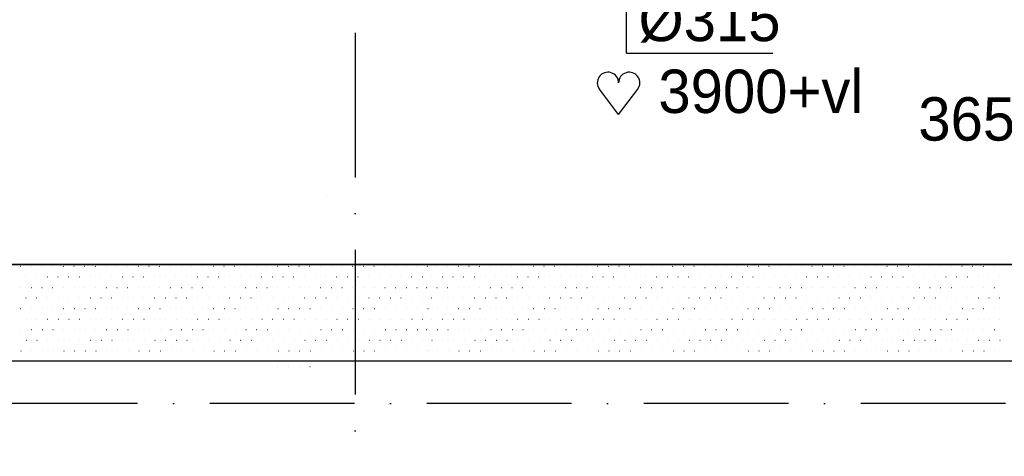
# Model space of a CAD drawing. Extents: x 25315 to 170951, y 867852 to 951952.
# Tile 101 of 119: x 116632 to 120716, y 913059 to 914869. Entities that reach past the tile are written whole.
import ezdxf
from ezdxf.enums import TextEntityAlignment as Align

# ---------------------------------------------------------------- set-up
doc = ezdxf.new("R2010")
doc.units = 0
doc.header["$LTSCALE"] = 100
doc.linetypes.add('DASHDOT', pattern=[9, 6, -1.5, 0, -1.5])
doc.layers.get('0').update_dxf_attribs({"linetype": 'CONTINUOUS'})
for name, color, linetype in [('AL$7----_STRAMIEN', 1, 'DASHDOT'), ('KABELGOOT', 8, 'CONTINUOUS'), ('WL531---', 4, 'CONTINUOUS'), ('WL570---', 3, 'CONTINUOUS'), ('WM570---', 1, 'CONTINUOUS')]:
    doc.layers.add(name, color=color, linetype=linetype)
doc.styles.add('BURO-018', font='BUROFONT.shx', dxfattribs={"height": 180})

# ---------------------------------------------------------------- blocks, each defined once
blk = doc.blocks.new('*U197', base_point=(120861, 143863.2))
at = {"color": 0, "linetype": 'CONTINUOUS'}
for p, q in [((120761.3, 143921), (120960.7, 144120.4)), ((120861, 143263.2), (120861, 144120.7)), ((120861, 143263.2), (121467.4, 143263.2))]:
    blk.add_line(p, q, dxfattribs=at)
at = {"layer": 'WM570---', "linetype": 'CONTINUOUS', "style": 'BURO-018'}
blk.add_text('%%c315', height=180, dxfattribs=at).set_placement((120911, 143313.2))
blk = doc.blocks.new('HART')
at = {"color": 1}
for q in [(-39.7, 52.4), (39.7, 52.4)]:
    blk.add_line((0, 0), q, dxfattribs=at)
for centre, start, end in [((-22.1, 65.7), 0, 217.1867), ((22.1, 65.7), 322.8133, 180)]:
    blk.add_arc(centre, 22.1, start, end, dxfattribs=at)

msp = doc.modelspace()

# ---------------------------------------------------------------- linework, layer by layer
at = {"layer": 'AL$7----_STRAMIEN', "color": 1}
for p, q in [((118023.6, 949018.6), (118023.6, 877276.5)), ((118023.6, 949018.6), (118023.6, 877276.5)), ((144123.6, 913277.5), (54710.3, 913277.5))]:
    msp.add_line(p, q, dxfattribs=at)
at = {"layer": 'KABELGOOT', "color": 8}
for p, q in [((121360.7, 913854.1, 3710), (115860.6, 913854.1, 3710)), ((115860.6, 913854.1, 3650), (121360.7, 913854.1, 3650)), ((115860.6, 913454.1, 3650), (121360.7, 913454.1, 3650)), ((115860.6, 913454.1, 3710), (121360.7, 913454.1, 3710))]:
    msp.add_line(p, q, dxfattribs=at)
at = {"layer": 'WL531---', "color": 8}
for p, q in [((117904.4, 914136.5), (117905.1, 914136.5)), ((116634.9, 913846.5), (116635.6, 913846.5)), ((116679.3, 913846.5), (116680, 913846.5)), ((116723.8, 913846.5), (116724.5, 913846.5)), ((116768.2, 913846.5), (116768.9, 913846.5)), ((116812.7, 913846.5), (116813.4, 913846.5)), ((116857.1, 913846.5), (116857.8, 913846.5)), ((116901.6, 913846.5), (116902.3, 913846.5)), ((116946, 913846.5), (116946.7, 913846.5)), ((116990.5, 913846.5), (116991.2, 913846.5)), ((117034.9, 913846.5), (117035.6, 913846.5)), ((117079.4, 913846.5), (117080.1, 913846.5)), ((117123.8, 913846.5), (117124.5, 913846.5)), ((117168.3, 913846.5), (117169, 913846.5)), ((117212.7, 913846.5), (117213.4, 913846.5)), ((117257.2, 913846.5), (117257.9, 913846.5)), ((117301.6, 913846.5), (117302.3, 913846.5)), ((117346.1, 913846.5), (117346.8, 913846.5)), ((117390.5, 913846.5), (117391.2, 913846.5)), ((117435, 913846.5), (117435.7, 913846.5)), ((117479.4, 913846.5), (117480.1, 913846.5)), ((117523.9, 913846.5), (117524.6, 913846.5)), ((117568.3, 913846.5), (117569, 913846.5)), ((117612.8, 913846.5), (117613.5, 913846.5)), ((117657.2, 913846.5), (117657.9, 913846.5)), ((117701.7, 913846.5), (117702.4, 913846.5)), ((117746.1, 913846.5), (117746.8, 913846.5)), ((117790.6, 913846.5), (117791.3, 913846.5)), ((117835, 913846.5), (117835.7, 913846.5)), ((117879.5, 913846.5), (117880.2, 913846.5)), ((117923.9, 913846.5), (117924.6, 913846.5)), ((117968.4, 913846.5), (117969.1, 913846.5)), ((118012.8, 913846.5), (118013.5, 913846.5)), ((118057.3, 913846.5), (118058, 913846.5)), ((118101.7, 913846.5), (118102.4, 913846.5)), ((118146.2, 913846.5), (118146.9, 913846.5)), ((118190.6, 913846.5), (118191.3, 913846.5)), ((118235.1, 913846.5), (118235.8, 913846.5)), ((118279.5, 913846.5), (118280.2, 913846.5)), ((118317.8, 913846.5), (118318.5, 913846.5)), ((118324, 913846.5), (118324.7, 913846.5)), ((118362.2, 913846.5), (118362.9, 913846.5)), ((118406.7, 913846.5), (118407.4, 913846.5)), ((118451.1, 913846.5), (118451.8, 913846.5)), ((118495.6, 913846.5), (118496.3, 913846.5)), ((118540, 913846.5), (118540.7, 913846.5)), ((118584.5, 913846.5), (118585.2, 913846.5)), ((118628.9, 913846.5), (118629.6, 913846.5)), ((118673.4, 913846.5), (118674.1, 913846.5)), ((118717.8, 913846.5), (118718.5, 913846.5)), ((118762.3, 913846.5), (118763, 913846.5)), ((118806.7, 913846.5), (118807.4, 913846.5)), ((118851.2, 913846.5), (118851.9, 913846.5)), ((118895.6, 913846.5), (118896.3, 913846.5)), ((118940.1, 913846.5), (118940.8, 913846.5)), ((118984.5, 913846.5), (118985.2, 913846.5)), ((119029, 913846.5), (119029.7, 913846.5)), ((119073.4, 913846.5), (119074.1, 913846.5)), ((119117.9, 913846.5), (119118.6, 913846.5)), ((119162.3, 913846.5), (119163, 913846.5)), ((119206.8, 913846.5), (119207.5, 913846.5)), ((119251.2, 913846.5), (119251.9, 913846.5)), ((119295.7, 913846.5), (119296.4, 913846.5)), ((119340.1, 913846.5), (119340.8, 913846.5)), ((119384.6, 913846.5), (119385.3, 913846.5)), ((119429, 913846.5), (119429.7, 913846.5)), ((119473.5, 913846.5), (119474.2, 913846.5)), ((119517.9, 913846.5), (119518.6, 913846.5)), ((119562.4, 913846.5), (119563.1, 913846.5)), ((119606.8, 913846.5), (119607.5, 913846.5)), ((119651.3, 913846.5), (119652, 913846.5)), ((119695.7, 913846.5), (119696.4, 913846.5)), ((119740.2, 913846.5), (119740.9, 913846.5)), ((119784.6, 913846.5), (119785.3, 913846.5)), ((119829.1, 913846.5), (119829.8, 913846.5)), ((119873.5, 913846.5), (119874.2, 913846.5)), ((119918, 913846.5), (119918.7, 913846.5)), ((119962.4, 913846.5), (119963.1, 913846.5)), ((120006.9, 913846.5), (120007.6, 913846.5)), ((120051.3, 913846.5), (120052, 913846.5)), ((120095.8, 913846.5), (120096.5, 913846.5)), ((120140.2, 913846.5), (120140.9, 913846.5)), ((120184.7, 913846.5), (120185.4, 913846.5)), ((120229.1, 913846.5), (120229.8, 913846.5)), ((120273.6, 913846.5), (120274.3, 913846.5)), ((120318, 913846.5), (120318.7, 913846.5)), ((120362.5, 913846.5), (120363.2, 913846.5)), ((120406.9, 913846.5), (120407.6, 913846.5)), ((120451.4, 913846.5), (120452.1, 913846.5)), ((120495.8, 913846.5), (120496.5, 913846.5)), ((120540.3, 913846.5), (120541, 913846.5)), ((120584.7, 913846.5), (120585.4, 913846.5)), ((120629.2, 913846.5), (120629.9, 913846.5)), ((120673.6, 913846.5), (120674.3, 913846.5)), ((116657.5, 913802.8), (116658.2, 913802.8)), ((116701.9, 913802.8), (116702.6, 913802.8)), ((116746.4, 913802.8), (116747.1, 913802.8)), ((116790.8, 913802.8), (116791.5, 913802.8)), ((116835.3, 913802.8), (116836, 913802.8)), ((116879.7, 913802.8), (116880.4, 913802.8)), ((116924.2, 913802.8), (116924.9, 913802.8)), ((116968.6, 913802.8), (116969.3, 913802.8)), ((117013.1, 913802.8), (117013.8, 913802.8)), ((117057.5, 913802.8), (117058.2, 913802.8)), ((117102, 913802.8), (117102.7, 913802.8)), ((117146.4, 913802.8), (117147.1, 913802.8)), ((117190.9, 913802.8), (117191.6, 913802.8)), ((117235.3, 913802.8), (117236, 913802.8)), ((117279.8, 913802.8), (117280.5, 913802.8)), ((117324.2, 913802.8), (117324.9, 913802.8)), ((117368.7, 913802.8), (117369.4, 913802.8)), ((117413.1, 913802.8), (117413.8, 913802.8)), ((117457.6, 913802.8), (117458.3, 913802.8)), ((117502, 913802.8), (117502.7, 913802.8)), ((117546.5, 913802.8), (117547.2, 913802.8)), ((117590.9, 913802.8), (117591.6, 913802.8)), ((117635.4, 913802.8), (117636.1, 913802.8)), ((117679.8, 913802.8), (117680.5, 913802.8)), ((117724.3, 913802.8), (117725, 913802.8)), ((117768.7, 913802.8), (117769.4, 913802.8)), ((117813.2, 913802.8), (117813.9, 913802.8)), ((117857.6, 913802.8), (117858.3, 913802.8)), ((117902.1, 913802.8), (117902.8, 913802.8)), ((117946.5, 913802.8), (117947.2, 913802.8)), ((117991, 913802.8), (117991.7, 913802.8)), ((118035.4, 913802.8), (118036.1, 913802.8)), ((118079.9, 913802.8), (118080.6, 913802.8)), ((118124.3, 913802.8), (118125, 913802.8)), ((118168.8, 913802.8), (118169.5, 913802.8)), ((118213.2, 913802.8), (118213.9, 913802.8)), ((118257.7, 913802.8), (118258.4, 913802.8)), ((118302.1, 913802.8), (118302.8, 913802.8)), ((118340.3, 913802.8), (118341, 913802.8)), ((118384.8, 913802.8), (118385.5, 913802.8)), ((118429.2, 913802.8), (118429.9, 913802.8)), ((118473.7, 913802.8), (118474.4, 913802.8)), ((118518.1, 913802.8), (118518.8, 913802.8)), ((118562.6, 913802.8), (118563.3, 913802.8)), ((118607, 913802.8), (118607.7, 913802.8)), ((118651.5, 913802.8), (118652.2, 913802.8)), ((118695.9, 913802.8), (118696.6, 913802.8)), ((118740.4, 913802.8), (118741.1, 913802.8)), ((118784.8, 913802.8), (118785.5, 913802.8)), ((118829.3, 913802.8), (118830, 913802.8)), ((118873.7, 913802.8), (118874.4, 913802.8)), ((118918.2, 913802.8), (118918.9, 913802.8)), ((118962.6, 913802.8), (118963.3, 913802.8)), ((119007.1, 913802.8), (119007.8, 913802.8)), ((119051.5, 913802.8), (119052.2, 913802.8)), ((119096, 913802.8), (119096.7, 913802.8)), ((119140.4, 913802.8), (119141.1, 913802.8)), ((119184.9, 913802.8), (119185.6, 913802.8)), ((119229.3, 913802.8), (119230, 913802.8)), ((119273.8, 913802.8), (119274.5, 913802.8)), ((119318.2, 913802.8), (119318.9, 913802.8)), ((119362.7, 913802.8), (119363.4, 913802.8)), ((119407.1, 913802.8), (119407.8, 913802.8)), ((119451.6, 913802.8), (119452.3, 913802.8)), ((119496, 913802.8), (119496.7, 913802.8)), ((119540.5, 913802.8), (119541.2, 913802.8)), ((119584.9, 913802.8), (119585.6, 913802.8)), ((119629.4, 913802.8), (119630.1, 913802.8)), ((119673.8, 913802.8), (119674.5, 913802.8)), ((119718.3, 913802.8), (119719, 913802.8)), ((119762.7, 913802.8), (119763.4, 913802.8)), ((119807.2, 913802.8), (119807.9, 913802.8)), ((119851.6, 913802.8), (119852.3, 913802.8)), ((119896.1, 913802.8), (119896.8, 913802.8)), ((119940.5, 913802.8), (119941.2, 913802.8)), ((119985, 913802.8), (119985.7, 913802.8)), ((120029.4, 913802.8), (120030.1, 913802.8)), ((120073.9, 913802.8), (120074.6, 913802.8)), ((120118.3, 913802.8), (120119, 913802.8)), ((120162.8, 913802.8), (120163.5, 913802.8)), ((120207.2, 913802.8), (120207.9, 913802.8)), ((120251.7, 913802.8), (120252.4, 913802.8)), ((120296.1, 913802.8), (120296.8, 913802.8)), ((120340.6, 913802.8), (120341.3, 913802.8)), ((120385, 913802.8), (120385.7, 913802.8)), ((120429.5, 913802.8), (120430.2, 913802.8)), ((120473.9, 913802.8), (120474.6, 913802.8)), ((120518.4, 913802.8), (120519.1, 913802.8)), ((120562.8, 913802.8), (120563.5, 913802.8)), ((120607.3, 913802.8), (120608, 913802.8)), ((120651.7, 913802.8), (120652.4, 913802.8)), ((120696.2, 913802.8), (120696.9, 913802.8)), ((116635.6, 913759), (116636.3, 913759)), ((116680, 913759), (116680.7, 913759)), ((116724.5, 913759), (116725.2, 913759)), ((116768.9, 913759), (116769.6, 913759)), ((116813.4, 913759), (116814.1, 913759)), ((116857.8, 913759), (116858.5, 913759)), ((116902.3, 913759), (116903, 913759)), ((116946.7, 913759), (116947.4, 913759)), ((116991.2, 913759), (116991.9, 913759)), ((117035.6, 913759), (117036.3, 913759)), ((117080.1, 913759), (117080.8, 913759)), ((117124.5, 913759), (117125.2, 913759)), ((117169, 913759), (117169.7, 913759)), ((117213.4, 913759), (117214.1, 913759)), ((117257.9, 913759), (117258.6, 913759)), ((117302.3, 913759), (117303, 913759)), ((117346.8, 913759), (117347.5, 913759)), ((117391.2, 913759), (117391.9, 913759)), ((117435.7, 913759), (117436.4, 913759)), ((117480.1, 913759), (117480.8, 913759)), ((117524.6, 913759), (117525.3, 913759)), ((117569, 913759), (117569.7, 913759)), ((117613.5, 913759), (117614.2, 913759)), ((117657.9, 913759), (117658.6, 913759)), ((117702.4, 913759), (117703.1, 913759)), ((117746.8, 913759), (117747.5, 913759)), ((117791.3, 913759), (117792, 913759)), ((117835.7, 913759), (117836.4, 913759)), ((117880.2, 913759), (117880.9, 913759)), ((117924.6, 913759), (117925.3, 913759)), ((117969.1, 913759), (117969.8, 913759)), ((118013.5, 913759), (118014.2, 913759)), ((118058, 913759), (118058.7, 913759)), ((118102.4, 913759), (118103.1, 913759)), ((118146.9, 913759), (118147.6, 913759)), ((118191.3, 913759), (118192, 913759)), ((118235.8, 913759), (118236.5, 913759)), ((118280.2, 913759), (118280.9, 913759)), ((118318.5, 913759), (118319.2, 913759)), ((118324.7, 913759), (118325.4, 913759)), ((118362.9, 913759), (118363.6, 913759)), ((118407.4, 913759), (118408.1, 913759)), ((118451.8, 913759), (118452.5, 913759)), ((118496.3, 913759), (118497, 913759)), ((118540.7, 913759), (118541.4, 913759)), ((118585.2, 913759), (118585.9, 913759)), ((118629.6, 913759), (118630.3, 913759)), ((118674.1, 913759), (118674.8, 913759)), ((118718.5, 913759), (118719.2, 913759)), ((118763, 913759), (118763.7, 913759)), ((118807.4, 913759), (118808.1, 913759)), ((118851.9, 913759), (118852.6, 913759)), ((118896.3, 913759), (118897, 913759)), ((118940.8, 913759), (118941.5, 913759)), ((118985.2, 913759), (118985.9, 913759)), ((119029.7, 913759), (119030.4, 913759)), ((119074.1, 913759), (119074.8, 913759)), ((119118.6, 913759), (119119.3, 913759)), ((119163, 913759), (119163.7, 913759)), ((119207.5, 913759), (119208.2, 913759)), ((119251.9, 913759), (119252.6, 913759)), ((119296.4, 913759), (119297.1, 913759)), ((119340.8, 913759), (119341.5, 913759)), ((119385.3, 913759), (119386, 913759)), ((119429.7, 913759), (119430.4, 913759)), ((119474.2, 913759), (119474.9, 913759)), ((119518.6, 913759), (119519.3, 913759)), ((119563.1, 913759), (119563.8, 913759)), ((119607.5, 913759), (119608.2, 913759)), ((119652, 913759), (119652.7, 913759)), ((119696.4, 913759), (119697.1, 913759)), ((119740.9, 913759), (119741.6, 913759)), ((119785.3, 913759), (119786, 913759)), ((119829.8, 913759), (119830.5, 913759)), ((119874.2, 913759), (119874.9, 913759)), ((119918.7, 913759), (119919.4, 913759)), ((119963.1, 913759), (119963.8, 913759)), ((120007.6, 913759), (120008.3, 913759)), ((120052, 913759), (120052.7, 913759)), ((120096.5, 913759), (120097.2, 913759)), ((120140.9, 913759), (120141.6, 913759)), ((120185.4, 913759), (120186.1, 913759)), ((120229.8, 913759), (120230.5, 913759)), ((120274.3, 913759), (120275, 913759)), ((120318.7, 913759), (120319.4, 913759)), ((120363.2, 913759), (120363.9, 913759)), ((120407.6, 913759), (120408.3, 913759)), ((120452.1, 913759), (120452.8, 913759)), ((120496.5, 913759), (120497.2, 913759)), ((120541, 913759), (120541.7, 913759)), ((120585.4, 913759), (120586.1, 913759)), ((120629.9, 913759), (120630.6, 913759)), ((120674.3, 913759), (120675, 913759)), ((116658.2, 913715.3), (116658.9, 913715.3)), ((116702.6, 913715.3), (116703.3, 913715.3)), ((116747.1, 913715.3), (116747.8, 913715.3)), ((116791.5, 913715.3), (116792.2, 913715.3)), ((116836, 913715.3), (116836.7, 913715.3)), ((116880.4, 913715.3), (116881.1, 913715.3)), ((116924.9, 913715.3), (116925.6, 913715.3)), ((116969.3, 913715.3), (116970, 913715.3)), ((117013.8, 913715.3), (117014.5, 913715.3)), ((117058.2, 913715.3), (117058.9, 913715.3)), ((117102.7, 913715.3), (117103.4, 913715.3)), ((117147.1, 913715.3), (117147.8, 913715.3)), ((117191.6, 913715.3), (117192.3, 913715.3)), ((117236, 913715.3), (117236.7, 913715.3)), ((117280.5, 913715.3), (117281.2, 913715.3)), ((117324.9, 913715.3), (117325.6, 913715.3)), ((117369.4, 913715.3), (117370.1, 913715.3)), ((117413.8, 913715.3), (117414.5, 913715.3)), ((117458.3, 913715.3), (117459, 913715.3)), ((117502.7, 913715.3), (117503.4, 913715.3)), ((117547.2, 913715.3), (117547.9, 913715.3)), ((117591.6, 913715.3), (117592.3, 913715.3)), ((117636.1, 913715.3), (117636.8, 913715.3)), ((117680.5, 913715.3), (117681.2, 913715.3)), ((117725, 913715.3), (117725.7, 913715.3)), ((117769.4, 913715.3), (117770.1, 913715.3)), ((117813.9, 913715.3), (117814.6, 913715.3)), ((117858.3, 913715.3), (117859, 913715.3)), ((117902.8, 913715.3), (117903.5, 913715.3)), ((117947.2, 913715.3), (117947.9, 913715.3)), ((117991.7, 913715.3), (117992.4, 913715.3)), ((118036.1, 913715.3), (118036.8, 913715.3)), ((118080.6, 913715.3), (118081.3, 913715.3)), ((118125, 913715.3), (118125.7, 913715.3)), ((118169.5, 913715.3), (118170.2, 913715.3)), ((118213.9, 913715.3), (118214.6, 913715.3)), ((118258.4, 913715.3), (118259.1, 913715.3)), ((118302.8, 913715.3), (118303.5, 913715.3)), ((118341, 913715.3), (118341.7, 913715.3)), ((118385.5, 913715.3), (118386.2, 913715.3)), ((118429.9, 913715.3), (118430.6, 913715.3)), ((118474.4, 913715.3), (118475.1, 913715.3)), ((118518.8, 913715.3), (118519.5, 913715.3)), ((118563.3, 913715.3), (118564, 913715.3)), ((118607.7, 913715.3), (118608.4, 913715.3)), ((118652.2, 913715.3), (118652.9, 913715.3)), ((118696.6, 913715.3), (118697.3, 913715.3)), ((118741.1, 913715.3), (118741.8, 913715.3)), ((118785.5, 913715.3), (118786.2, 913715.3)), ((118830, 913715.3), (118830.7, 913715.3)), ((118874.4, 913715.3), (118875.1, 913715.3)), ((118918.9, 913715.3), (118919.6, 913715.3)), ((118963.3, 913715.3), (118964, 913715.3)), ((119007.8, 913715.3), (119008.5, 913715.3)), ((119052.2, 913715.3), (119052.9, 913715.3)), ((119096.7, 913715.3), (119097.4, 913715.3)), ((119141.1, 913715.3), (119141.8, 913715.3)), ((119185.6, 913715.3), (119186.3, 913715.3)), ((119230, 913715.3), (119230.7, 913715.3)), ((119274.5, 913715.3), (119275.2, 913715.3)), ((119318.9, 913715.3), (119319.6, 913715.3)), ((119363.4, 913715.3), (119364.1, 913715.3)), ((119407.8, 913715.3), (119408.5, 913715.3)), ((119452.3, 913715.3), (119453, 913715.3)), ((119496.7, 913715.3), (119497.4, 913715.3)), ((119541.2, 913715.3), (119541.9, 913715.3)), ((119585.6, 913715.3), (119586.3, 913715.3)), ((119630.1, 913715.3), (119630.8, 913715.3)), ((119674.5, 913715.3), (119675.2, 913715.3)), ((119719, 913715.3), (119719.7, 913715.3)), ((119763.4, 913715.3), (119764.1, 913715.3)), ((119807.9, 913715.3), (119808.6, 913715.3)), ((119852.3, 913715.3), (119853, 913715.3)), ((119896.8, 913715.3), (119897.5, 913715.3)), ((119941.2, 913715.3), (119941.9, 913715.3)), ((119985.7, 913715.3), (119986.4, 913715.3)), ((120030.1, 913715.3), (120030.8, 913715.3)), ((120074.6, 913715.3), (120075.3, 913715.3)), ((120119, 913715.3), (120119.7, 913715.3)), ((120163.5, 913715.3), (120164.2, 913715.3)), ((120207.9, 913715.3), (120208.6, 913715.3)), ((120252.4, 913715.3), (120253.1, 913715.3)), ((120296.8, 913715.3), (120297.5, 913715.3)), ((120341.3, 913715.3), (120342, 913715.3)), ((120385.7, 913715.3), (120386.4, 913715.3)), ((120430.2, 913715.3), (120430.9, 913715.3)), ((120474.6, 913715.3), (120475.3, 913715.3)), ((120519.1, 913715.3), (120519.8, 913715.3)), ((120563.5, 913715.3), (120564.2, 913715.3)), ((120608, 913715.3), (120608.7, 913715.3)), ((120652.4, 913715.3), (120653.1, 913715.3)), ((120696.9, 913715.3), (120697.6, 913715.3)), ((116636.3, 913671.5), (116637, 913671.5)), ((116680.7, 913671.5), (116681.4, 913671.5)), ((116725.2, 913671.5), (116725.9, 913671.5)), ((116769.6, 913671.5), (116770.3, 913671.5)), ((116814.1, 913671.5), (116814.8, 913671.5)), ((116858.5, 913671.5), (116859.2, 913671.5)), ((116903, 913671.5), (116903.7, 913671.5)), ((116947.4, 913671.5), (116948.1, 913671.5)), ((116991.9, 913671.5), (116992.6, 913671.5)), ((117036.3, 913671.5), (117037, 913671.5)), ((117080.8, 913671.5), (117081.5, 913671.5)), ((117125.2, 913671.5), (117125.9, 913671.5)), ((117169.7, 913671.5), (117170.4, 913671.5)), ((117214.1, 913671.5), (117214.8, 913671.5)), ((117258.6, 913671.5), (117259.3, 913671.5)), ((117303, 913671.5), (117303.7, 913671.5)), ((117347.5, 913671.5), (117348.2, 913671.5)), ((117391.9, 913671.5), (117392.6, 913671.5)), ((117436.4, 913671.5), (117437.1, 913671.5)), ((117480.8, 913671.5), (117481.5, 913671.5)), ((117525.3, 913671.5), (117526, 913671.5)), ((117569.7, 913671.5), (117570.4, 913671.5)), ((117614.2, 913671.5), (117614.9, 913671.5)), ((117658.6, 913671.5), (117659.3, 913671.5)), ((117703.1, 913671.5), (117703.8, 913671.5)), ((117747.5, 913671.5), (117748.2, 913671.5)), ((117792, 913671.5), (117792.7, 913671.5)), ((117836.4, 913671.5), (117837.1, 913671.5)), ((117880.9, 913671.5), (117881.6, 913671.5)), ((117925.3, 913671.5), (117926, 913671.5)), ((117969.8, 913671.5), (117970.5, 913671.5)), ((118014.2, 913671.5), (118014.9, 913671.5)), ((118058.7, 913671.5), (118059.4, 913671.5)), ((118103.1, 913671.5), (118103.8, 913671.5)), ((118147.6, 913671.5), (118148.3, 913671.5)), ((118192, 913671.5), (118192.7, 913671.5)), ((118236.5, 913671.5), (118237.2, 913671.5)), ((118280.9, 913671.5), (118281.6, 913671.5)), ((118319.2, 913671.5), (118319.9, 913671.5)), ((118325.4, 913671.5), (118326.1, 913671.5)), ((118363.6, 913671.5), (118364.3, 913671.5)), ((118408.1, 913671.5), (118408.8, 913671.5)), ((118452.5, 913671.5), (118453.2, 913671.5)), ((118497, 913671.5), (118497.7, 913671.5)), ((118541.4, 913671.5), (118542.1, 913671.5)), ((118585.9, 913671.5), (118586.6, 913671.5)), ((118630.3, 913671.5), (118631, 913671.5)), ((118674.8, 913671.5), (118675.5, 913671.5)), ((118719.2, 913671.5), (118719.9, 913671.5)), ((118763.7, 913671.5), (118764.4, 913671.5)), ((118808.1, 913671.5), (118808.8, 913671.5)), ((118852.6, 913671.5), (118853.3, 913671.5)), ((118897, 913671.5), (118897.7, 913671.5)), ((118941.5, 913671.5), (118942.2, 913671.5)), ((118985.9, 913671.5), (118986.6, 913671.5)), ((119030.4, 913671.5), (119031.1, 913671.5)), ((119074.8, 913671.5), (119075.5, 913671.5)), ((119119.3, 913671.5), (119120, 913671.5)), ((119163.7, 913671.5), (119164.4, 913671.5)), ((119208.2, 913671.5), (119208.9, 913671.5)), ((119252.6, 913671.5), (119253.3, 913671.5)), ((119297.1, 913671.5), (119297.8, 913671.5)), ((119341.5, 913671.5), (119342.2, 913671.5)), ((119386, 913671.5), (119386.7, 913671.5)), ((119430.4, 913671.5), (119431.1, 913671.5)), ((119474.9, 913671.5), (119475.6, 913671.5)), ((119519.3, 913671.5), (119520, 913671.5)), ((119563.8, 913671.5), (119564.5, 913671.5)), ((119608.2, 913671.5), (119608.9, 913671.5)), ((119652.7, 913671.5), (119653.4, 913671.5)), ((119697.1, 913671.5), (119697.8, 913671.5)), ((119741.6, 913671.5), (119742.3, 913671.5)), ((119786, 913671.5), (119786.7, 913671.5)), ((119830.5, 913671.5), (119831.2, 913671.5)), ((119874.9, 913671.5), (119875.6, 913671.5)), ((119919.4, 913671.5), (119920.1, 913671.5)), ((119963.8, 913671.5), (119964.5, 913671.5)), ((120008.3, 913671.5), (120009, 913671.5)), ((120052.7, 913671.5), (120053.4, 913671.5)), ((120097.2, 913671.5), (120097.9, 913671.5)), ((120141.6, 913671.5), (120142.3, 913671.5)), ((120186.1, 913671.5), (120186.8, 913671.5)), ((120230.5, 913671.5), (120231.2, 913671.5)), ((120275, 913671.5), (120275.7, 913671.5)), ((120319.4, 913671.5), (120320.1, 913671.5)), ((120363.9, 913671.5), (120364.6, 913671.5)), ((120408.3, 913671.5), (120409, 913671.5)), ((120452.8, 913671.5), (120453.5, 913671.5)), ((120497.2, 913671.5), (120497.9, 913671.5)), ((120541.7, 913671.5), (120542.4, 913671.5)), ((120586.1, 913671.5), (120586.8, 913671.5)), ((120630.6, 913671.5), (120631.3, 913671.5)), ((120675, 913671.5), (120675.7, 913671.5)), ((116658.9, 913627.8), (116659.6, 913627.8)), ((116703.3, 913627.8), (116704, 913627.8)), ((116747.8, 913627.8), (116748.5, 913627.8)), ((116792.2, 913627.8), (116792.9, 913627.8)), ((116836.7, 913627.8), (116837.4, 913627.8)), ((116881.1, 913627.8), (116881.8, 913627.8)), ((116925.6, 913627.8), (116926.3, 913627.8)), ((116970, 913627.8), (116970.7, 913627.8)), ((117014.5, 913627.8), (117015.2, 913627.8)), ((117058.9, 913627.8), (117059.6, 913627.8)), ((117103.4, 913627.8), (117104.1, 913627.8)), ((117147.8, 913627.8), (117148.5, 913627.8)), ((117192.3, 913627.8), (117193, 913627.8)), ((117236.7, 913627.8), (117237.4, 913627.8)), ((117281.2, 913627.8), (117281.9, 913627.8)), ((117325.6, 913627.8), (117326.3, 913627.8)), ((117370.1, 913627.8), (117370.8, 913627.8)), ((117414.5, 913627.8), (117415.2, 913627.8)), ((117459, 913627.8), (117459.7, 913627.8)), ((117503.4, 913627.8), (117504.1, 913627.8)), ((117547.9, 913627.8), (117548.6, 913627.8)), ((117592.3, 913627.8), (117593, 913627.8)), ((117636.8, 913627.8), (117637.5, 913627.8)), ((117681.2, 913627.8), (117681.9, 913627.8)), ((117725.7, 913627.8), (117726.4, 913627.8)), ((117770.1, 913627.8), (117770.8, 913627.8)), ((117814.6, 913627.8), (117815.3, 913627.8)), ((117859, 913627.8), (117859.7, 913627.8)), ((117903.5, 913627.8), (117904.2, 913627.8)), ((117947.9, 913627.8), (117948.6, 913627.8)), ((117992.4, 913627.8), (117993.1, 913627.8)), ((118036.8, 913627.8), (118037.5, 913627.8)), ((118081.3, 913627.8), (118082, 913627.8)), ((118125.7, 913627.8), (118126.4, 913627.8)), ((118170.2, 913627.8), (118170.9, 913627.8)), ((118214.6, 913627.8), (118215.3, 913627.8)), ((118259.1, 913627.8), (118259.8, 913627.8)), ((118303.5, 913627.8), (118304.2, 913627.8)), ((118341.7, 913627.8), (118342.4, 913627.8)), ((118386.2, 913627.8), (118386.9, 913627.8)), ((118430.6, 913627.8), (118431.3, 913627.8)), ((118475.1, 913627.8), (118475.8, 913627.8)), ((118519.5, 913627.8), (118520.2, 913627.8)), ((118564, 913627.8), (118564.7, 913627.8)), ((118608.4, 913627.8), (118609.1, 913627.8)), ((118652.9, 913627.8), (118653.6, 913627.8)), ((118697.3, 913627.8), (118698, 913627.8)), ((118741.8, 913627.8), (118742.5, 913627.8)), ((118786.2, 913627.8), (118786.9, 913627.8)), ((118830.7, 913627.8), (118831.4, 913627.8)), ((118875.1, 913627.8), (118875.8, 913627.8)), ((118919.6, 913627.8), (118920.3, 913627.8)), ((118964, 913627.8), (118964.7, 913627.8)), ((119008.5, 913627.8), (119009.2, 913627.8)), ((119052.9, 913627.8), (119053.6, 913627.8)), ((119097.4, 913627.8), (119098.1, 913627.8)), ((119141.8, 913627.8), (119142.5, 913627.8)), ((119186.3, 913627.8), (119187, 913627.8)), ((119230.7, 913627.8), (119231.4, 913627.8)), ((119275.2, 913627.8), (119275.9, 913627.8)), ((119319.6, 913627.8), (119320.3, 913627.8)), ((119364.1, 913627.8), (119364.8, 913627.8)), ((119408.5, 913627.8), (119409.2, 913627.8)), ((119453, 913627.8), (119453.7, 913627.8)), ((119497.4, 913627.8), (119498.1, 913627.8)), ((119541.9, 913627.8), (119542.6, 913627.8)), ((119586.3, 913627.8), (119587, 913627.8)), ((119630.8, 913627.8), (119631.5, 913627.8)), ((119675.2, 913627.8), (119675.9, 913627.8)), ((119719.7, 913627.8), (119720.4, 913627.8)), ((119764.1, 913627.8), (119764.8, 913627.8)), ((119808.6, 913627.8), (119809.3, 913627.8)), ((119853, 913627.8), (119853.7, 913627.8)), ((119897.5, 913627.8), (119898.2, 913627.8)), ((119941.9, 913627.8), (119942.6, 913627.8)), ((119986.4, 913627.8), (119987.1, 913627.8)), ((120030.8, 913627.8), (120031.5, 913627.8)), ((120075.3, 913627.8), (120076, 913627.8)), ((120119.7, 913627.8), (120120.4, 913627.8)), ((120164.2, 913627.8), (120164.9, 913627.8)), ((120208.6, 913627.8), (120209.3, 913627.8)), ((120253.1, 913627.8), (120253.8, 913627.8)), ((120297.5, 913627.8), (120298.2, 913627.8)), ((120342, 913627.8), (120342.7, 913627.8)), ((120386.4, 913627.8), (120387.1, 913627.8)), ((120430.9, 913627.8), (120431.6, 913627.8)), ((120475.3, 913627.8), (120476, 913627.8)), ((120519.8, 913627.8), (120520.5, 913627.8)), ((120564.2, 913627.8), (120564.9, 913627.8)), ((120608.7, 913627.8), (120609.4, 913627.8)), ((120653.1, 913627.8), (120653.8, 913627.8)), ((120697.6, 913627.8), (120698.3, 913627.8)), ((116637, 913584), (116637.7, 913584)), ((116681.4, 913584), (116682.1, 913584)), ((116725.9, 913584), (116726.6, 913584)), ((116770.3, 913584), (116771, 913584)), ((116814.8, 913584), (116815.5, 913584)), ((116859.2, 913584), (116859.9, 913584)), ((116903.7, 913584), (116904.4, 913584)), ((116948.1, 913584), (116948.8, 913584)), ((116992.6, 913584), (116993.3, 913584)), ((117037, 913584), (117037.7, 913584)), ((117081.5, 913584), (117082.2, 913584)), ((117125.9, 913584), (117126.6, 913584)), ((117170.4, 913584), (117171.1, 913584)), ((117214.8, 913584), (117215.5, 913584)), ((117259.3, 913584), (117260, 913584)), ((117303.7, 913584), (117304.4, 913584)), ((117348.2, 913584), (117348.9, 913584)), ((117392.6, 913584), (117393.3, 913584)), ((117437.1, 913584), (117437.8, 913584)), ((117481.5, 913584), (117482.2, 913584)), ((117526, 913584), (117526.7, 913584)), ((117570.4, 913584), (117571.1, 913584)), ((117614.9, 913584), (117615.6, 913584)), ((117659.3, 913584), (117660, 913584)), ((117703.8, 913584), (117704.5, 913584)), ((117748.2, 913584), (117748.9, 913584)), ((117792.7, 913584), (117793.4, 913584)), ((117837.1, 913584), (117837.8, 913584)), ((117881.6, 913584), (117882.3, 913584)), ((117926, 913584), (117926.7, 913584)), ((117970.5, 913584), (117971.2, 913584)), ((118014.9, 913584), (118015.6, 913584)), ((118059.4, 913584), (118060.1, 913584)), ((118103.8, 913584), (118104.5, 913584)), ((118148.3, 913584), (118149, 913584)), ((118192.7, 913584), (118193.4, 913584)), ((118237.2, 913584), (118237.9, 913584)), ((118281.6, 913584), (118282.3, 913584)), ((118319.9, 913584), (118320.6, 913584)), ((118326.1, 913584), (118326.8, 913584)), ((118364.3, 913584), (118365, 913584)), ((118408.8, 913584), (118409.5, 913584)), ((118453.2, 913584), (118453.9, 913584)), ((118497.7, 913584), (118498.4, 913584)), ((118542.1, 913584), (118542.8, 913584)), ((118586.6, 913584), (118587.3, 913584)), ((118631, 913584), (118631.7, 913584)), ((118675.5, 913584), (118676.2, 913584)), ((118719.9, 913584), (118720.6, 913584)), ((118764.4, 913584), (118765.1, 913584)), ((118808.8, 913584), (118809.5, 913584)), ((118853.3, 913584), (118854, 913584)), ((118897.7, 913584), (118898.4, 913584)), ((118942.2, 913584), (118942.9, 913584)), ((118986.6, 913584), (118987.3, 913584)), ((119031.1, 913584), (119031.8, 913584)), ((119075.5, 913584), (119076.2, 913584)), ((119120, 913584), (119120.7, 913584)), ((119164.4, 913584), (119165.1, 913584)), ((119208.9, 913584), (119209.6, 913584)), ((119253.3, 913584), (119254, 913584)), ((119297.8, 913584), (119298.5, 913584)), ((119342.2, 913584), (119342.9, 913584)), ((119386.7, 913584), (119387.4, 913584)), ((119431.1, 913584), (119431.8, 913584)), ((119475.6, 913584), (119476.3, 913584)), ((119520, 913584), (119520.7, 913584)), ((119564.5, 913584), (119565.2, 913584)), ((119608.9, 913584), (119609.6, 913584)), ((119653.4, 913584), (119654.1, 913584)), ((119697.8, 913584), (119698.5, 913584)), ((119742.3, 913584), (119743, 913584)), ((119786.7, 913584), (119787.4, 913584)), ((119831.2, 913584), (119831.9, 913584)), ((119875.6, 913584), (119876.3, 913584)), ((119920.1, 913584), (119920.8, 913584)), ((119964.5, 913584), (119965.2, 913584)), ((120009, 913584), (120009.7, 913584)), ((120053.4, 913584), (120054.1, 913584)), ((120097.9, 913584), (120098.6, 913584)), ((120142.3, 913584), (120143, 913584)), ((120186.8, 913584), (120187.5, 913584)), ((120231.2, 913584), (120231.9, 913584)), ((120275.7, 913584), (120276.4, 913584)), ((120320.1, 913584), (120320.8, 913584)), ((120364.6, 913584), (120365.3, 913584)), ((120409, 913584), (120409.7, 913584)), ((120453.5, 913584), (120454.2, 913584)), ((120497.9, 913584), (120498.6, 913584)), ((120542.4, 913584), (120543.1, 913584)), ((120586.8, 913584), (120587.5, 913584)), ((120631.3, 913584), (120632, 913584)), ((120675.7, 913584), (120676.4, 913584)), ((116659.6, 913540.3), (116660.3, 913540.3)), ((116704, 913540.3), (116704.7, 913540.3)), ((116748.5, 913540.3), (116749.2, 913540.3)), ((116792.9, 913540.3), (116793.6, 913540.3)), ((116837.4, 913540.3), (116838.1, 913540.3)), ((116881.8, 913540.3), (116882.5, 913540.3)), ((116926.3, 913540.3), (116927, 913540.3)), ((116970.7, 913540.3), (116971.4, 913540.3)), ((117015.2, 913540.3), (117015.9, 913540.3)), ((117059.6, 913540.3), (117060.3, 913540.3)), ((117104.1, 913540.3), (117104.8, 913540.3)), ((117148.5, 913540.3), (117149.2, 913540.3)), ((117193, 913540.3), (117193.7, 913540.3)), ((117237.4, 913540.3), (117238.1, 913540.3)), ((117281.9, 913540.3), (117282.6, 913540.3)), ((117326.3, 913540.3), (117327, 913540.3)), ((117370.8, 913540.3), (117371.5, 913540.3)), ((117415.2, 913540.3), (117415.9, 913540.3)), ((117459.7, 913540.3), (117460.4, 913540.3)), ((117504.1, 913540.3), (117504.8, 913540.3)), ((117548.6, 913540.3), (117549.3, 913540.3)), ((117593, 913540.3), (117593.7, 913540.3)), ((117637.5, 913540.3), (117638.2, 913540.3)), ((117681.9, 913540.3), (117682.6, 913540.3)), ((117726.4, 913540.3), (117727.1, 913540.3)), ((117770.8, 913540.3), (117771.5, 913540.3)), ((117815.3, 913540.3), (117816, 913540.3)), ((117859.7, 913540.3), (117860.4, 913540.3)), ((117904.2, 913540.3), (117904.9, 913540.3)), ((117948.6, 913540.3), (117949.3, 913540.3)), ((117993.1, 913540.3), (117993.8, 913540.3)), ((118037.5, 913540.3), (118038.2, 913540.3)), ((118082, 913540.3), (118082.7, 913540.3)), ((118126.4, 913540.3), (118127.1, 913540.3)), ((118170.9, 913540.3), (118171.6, 913540.3)), ((118215.3, 913540.3), (118216, 913540.3)), ((118259.8, 913540.3), (118260.5, 913540.3)), ((118304.2, 913540.3), (118304.9, 913540.3)), ((118342.4, 913540.3), (118343.1, 913540.3)), ((118386.9, 913540.3), (118387.6, 913540.3)), ((118431.3, 913540.3), (118432, 913540.3)), ((118475.8, 913540.3), (118476.5, 913540.3)), ((118520.2, 913540.3), (118520.9, 913540.3)), ((118564.7, 913540.3), (118565.4, 913540.3)), ((118609.1, 913540.3), (118609.8, 913540.3)), ((118653.6, 913540.3), (118654.3, 913540.3)), ((118698, 913540.3), (118698.7, 913540.3)), ((118742.5, 913540.3), (118743.2, 913540.3)), ((118786.9, 913540.3), (118787.6, 913540.3)), ((118831.4, 913540.3), (118832.1, 913540.3)), ((118875.8, 913540.3), (118876.5, 913540.3)), ((118920.3, 913540.3), (118921, 913540.3)), ((118964.7, 913540.3), (118965.4, 913540.3)), ((119009.2, 913540.3), (119009.9, 913540.3)), ((119053.6, 913540.3), (119054.3, 913540.3)), ((119098.1, 913540.3), (119098.8, 913540.3)), ((119142.5, 913540.3), (119143.2, 913540.3)), ((119187, 913540.3), (119187.7, 913540.3)), ((119231.4, 913540.3), (119232.1, 913540.3)), ((119275.9, 913540.3), (119276.6, 913540.3)), ((119320.3, 913540.3), (119321, 913540.3)), ((119364.8, 913540.3), (119365.5, 913540.3)), ((119409.2, 913540.3), (119409.9, 913540.3)), ((119453.7, 913540.3), (119454.4, 913540.3)), ((119498.1, 913540.3), (119498.8, 913540.3)), ((119542.6, 913540.3), (119543.3, 913540.3)), ((119587, 913540.3), (119587.7, 913540.3)), ((119631.5, 913540.3), (119632.2, 913540.3)), ((119675.9, 913540.3), (119676.6, 913540.3)), ((119720.4, 913540.3), (119721.1, 913540.3)), ((119764.8, 913540.3), (119765.5, 913540.3)), ((119809.3, 913540.3), (119810, 913540.3)), ((119853.7, 913540.3), (119854.4, 913540.3)), ((119898.2, 913540.3), (119898.9, 913540.3)), ((119942.6, 913540.3), (119943.3, 913540.3)), ((119987.1, 913540.3), (119987.8, 913540.3)), ((120031.5, 913540.3), (120032.2, 913540.3)), ((120076, 913540.3), (120076.7, 913540.3)), ((120120.4, 913540.3), (120121.1, 913540.3)), ((120164.9, 913540.3), (120165.6, 913540.3)), ((120209.3, 913540.3), (120210, 913540.3)), ((120253.8, 913540.3), (120254.5, 913540.3)), ((120298.2, 913540.3), (120298.9, 913540.3)), ((120342.7, 913540.3), (120343.4, 913540.3)), ((120387.1, 913540.3), (120387.8, 913540.3)), ((120431.6, 913540.3), (120432.3, 913540.3)), ((120476, 913540.3), (120476.7, 913540.3)), ((120520.5, 913540.3), (120521.2, 913540.3)), ((120564.9, 913540.3), (120565.6, 913540.3)), ((120609.4, 913540.3), (120610.1, 913540.3)), ((120653.8, 913540.3), (120654.5, 913540.3)), ((120698.3, 913540.3), (120699, 913540.3)), ((116637.7, 913496.5), (116638.4, 913496.5)), ((116682.1, 913496.5), (116682.8, 913496.5)), ((116726.6, 913496.5), (116727.3, 913496.5)), ((116771, 913496.5), (116771.7, 913496.5)), ((116815.5, 913496.5), (116816.2, 913496.5)), ((116859.9, 913496.5), (116860.6, 913496.5)), ((116904.4, 913496.5), (116905.1, 913496.5)), ((116948.8, 913496.5), (116949.5, 913496.5)), ((116993.3, 913496.5), (116994, 913496.5)), ((117037.7, 913496.5), (117038.4, 913496.5)), ((117082.2, 913496.5), (117082.9, 913496.5)), ((117126.6, 913496.5), (117127.3, 913496.5)), ((117171.1, 913496.5), (117171.8, 913496.5)), ((117215.5, 913496.5), (117216.2, 913496.5)), ((117260, 913496.5), (117260.7, 913496.5)), ((117304.4, 913496.5), (117305.1, 913496.5)), ((117348.9, 913496.5), (117349.6, 913496.5)), ((117393.3, 913496.5), (117394, 913496.5)), ((117437.8, 913496.5), (117438.5, 913496.5)), ((117482.2, 913496.5), (117482.9, 913496.5)), ((117526.7, 913496.5), (117527.4, 913496.5)), ((117571.1, 913496.5), (117571.8, 913496.5)), ((117615.6, 913496.5), (117616.3, 913496.5)), ((117660, 913496.5), (117660.7, 913496.5)), ((117704.5, 913496.5), (117705.2, 913496.5)), ((117748.9, 913496.5), (117749.6, 913496.5)), ((117793.4, 913496.5), (117794.1, 913496.5)), ((117837.8, 913496.5), (117838.5, 913496.5)), ((117882.3, 913496.5), (117883, 913496.5)), ((117926.7, 913496.5), (117927.4, 913496.5)), ((117971.2, 913496.5), (117971.9, 913496.5)), ((118015.6, 913496.5), (118016.3, 913496.5)), ((118060.1, 913496.5), (118060.8, 913496.5)), ((118104.5, 913496.5), (118105.2, 913496.5)), ((118149, 913496.5), (118149.7, 913496.5)), ((118193.4, 913496.5), (118194.1, 913496.5)), ((118237.9, 913496.5), (118238.6, 913496.5)), ((118282.3, 913496.5), (118283, 913496.5)), ((118320.6, 913496.5), (118321.3, 913496.5)), ((118326.8, 913496.5), (118327.3, 913496.5)), ((118365, 913496.5), (118365.7, 913496.5)), ((118409.5, 913496.5), (118410.2, 913496.5)), ((118453.9, 913496.5), (118454.6, 913496.5)), ((118498.4, 913496.5), (118499.1, 913496.5)), ((118542.8, 913496.5), (118543.5, 913496.5)), ((118587.3, 913496.5), (118588, 913496.5)), ((118631.7, 913496.5), (118632.4, 913496.5)), ((118676.2, 913496.5), (118676.9, 913496.5)), ((118720.6, 913496.5), (118721.3, 913496.5)), ((118765.1, 913496.5), (118765.8, 913496.5)), ((118809.5, 913496.5), (118810.2, 913496.5)), ((118854, 913496.5), (118854.7, 913496.5)), ((118898.4, 913496.5), (118899.1, 913496.5)), ((118942.9, 913496.5), (118943.6, 913496.5)), ((118987.3, 913496.5), (118988, 913496.5)), ((119031.8, 913496.5), (119032.5, 913496.5)), ((119076.2, 913496.5), (119076.9, 913496.5)), ((119120.7, 913496.5), (119121.4, 913496.5)), ((119165.1, 913496.5), (119165.8, 913496.5)), ((119209.6, 913496.5), (119210.3, 913496.5)), ((119254, 913496.5), (119254.7, 913496.5)), ((119298.5, 913496.5), (119299.2, 913496.5)), ((119342.9, 913496.5), (119343.6, 913496.5)), ((119387.4, 913496.5), (119388.1, 913496.5)), ((119431.8, 913496.5), (119432.5, 913496.5)), ((119476.3, 913496.5), (119477, 913496.5)), ((119520.7, 913496.5), (119521.4, 913496.5)), ((119565.2, 913496.5), (119565.9, 913496.5)), ((119609.6, 913496.5), (119610.3, 913496.5)), ((119654.1, 913496.5), (119654.8, 913496.5)), ((119698.5, 913496.5), (119699.2, 913496.5)), ((119743, 913496.5), (119743.7, 913496.5)), ((119787.4, 913496.5), (119788.1, 913496.5)), ((119831.9, 913496.5), (119832.6, 913496.5)), ((119876.3, 913496.5), (119877, 913496.5)), ((119920.8, 913496.5), (119921.5, 913496.5)), ((119965.2, 913496.5), (119965.9, 913496.5)), ((120009.7, 913496.5), (120010.4, 913496.5)), ((120054.1, 913496.5), (120054.8, 913496.5)), ((120098.6, 913496.5), (120099.3, 913496.5)), ((120143, 913496.5), (120143.7, 913496.5)), ((120187.5, 913496.5), (120188.2, 913496.5)), ((120231.9, 913496.5), (120232.6, 913496.5)), ((120276.4, 913496.5), (120277.1, 913496.5)), ((120320.8, 913496.5), (120321.5, 913496.5)), ((120365.3, 913496.5), (120366, 913496.5)), ((120409.7, 913496.5), (120410.4, 913496.5)), ((120454.2, 913496.5), (120454.9, 913496.5)), ((120498.6, 913496.5), (120499.3, 913496.5)), ((120543.1, 913496.5), (120543.8, 913496.5)), ((120587.5, 913496.5), (120588.2, 913496.5)), ((120632, 913496.5), (120632.7, 913496.5)), ((120676.4, 913496.5), (120677.1, 913496.5)), ((117702.6, 913430.5), (117703.3, 913430.5)), ((117747, 913430.5), (117747.7, 913430.5)), ((117791.5, 913430.5), (117792.2, 913430.5)), ((117835.9, 913430.5), (117836.6, 913430.5))]:
    msp.add_line(p, q, dxfattribs=at)

# ---------------------------------------------------------------- block references
at = {"layer": 'WL570---', "color": 1, "xscale": 2, "yscale": 2, "zscale": 2}
msp.add_blockref('HART', (119116.4, 914475.7), dxfattribs=at)
at = {"layer": 'WM570---'}
msp.add_blockref('*U197', (119149.2, 915329.9), dxfattribs=at)

# ---------------------------------------------------------------- texts
at = {"layer": 'KABELGOOT', "color": 8, "style": 'BURO-018'}
msp.add_text('3650+VL', height=180, dxfattribs=at).set_placement((120844.9, 914457.6), align=Align.MIDDLE)
at = {"layer": 'WL570---', "color": 1, "style": 'BURO-018'}
msp.add_text('3900+vl', height=180, dxfattribs=at).set_placement((119281.5, 914482.1))

doc.saveas('drawing.dxf')
